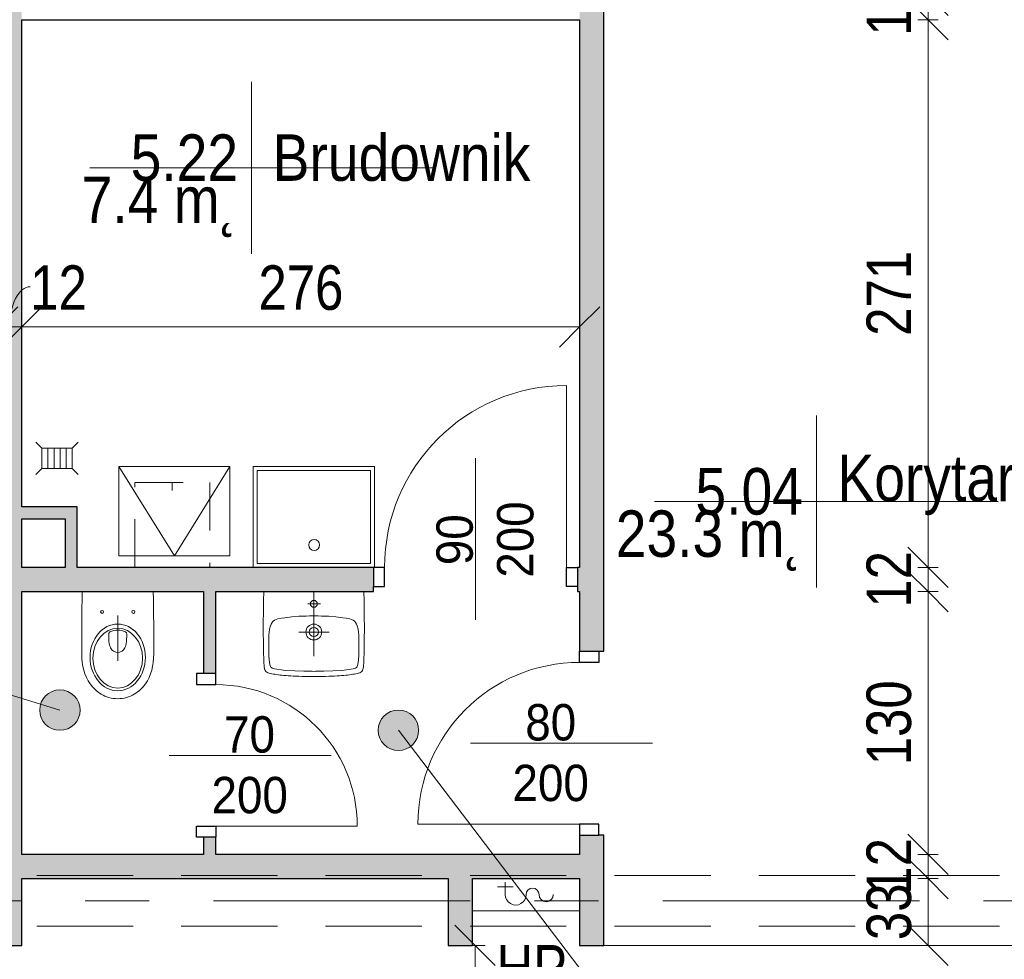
# Model space of a CAD drawing. Header units: centimetres. Extents: x -1743 to 21705, y -8842 to 3590.
# Tile 29 of 45: x 8 to 495, y 1819 to 2284. Entities that reach past the tile are written whole.
import ezdxf

# ---------------------------------------------------------------- set-up
doc = ezdxf.new("R2010")
doc.units = ezdxf.units.CM
for name, pattern in [('Oś', [222.25, 127, -31.75, 31.75, -31.75]), ('Ponad', [39.688, 23.813, -15.875]), ('Ukryte', [71.438, 47.625, -23.813])]:
    doc.linetypes.add(name, pattern=pattern)
for name, color, linetype, lineweight in [('A-ANNO-DIMS', 211, 'Continuous', 13), ('A-ANNO-DIMS-100', 211, 'Continuous', 13), ('A-ANNO-NOTE', 131, 'Continuous', 9), ('A-AREA', 32, 'Continuous', 9), ('A-AREA-IDEN', 2, 'Continuous', 13), ('A-DETL-GENF', 92, 'Continuous', 9), ('A-DETL-HDLN', 90, 'Ukryte', 9), ('A-DETL-MEDM', 33, 'Continuous', 25), ('A-DETL-THIN', 151, 'Continuous', 9), ('A-DOOR', 31, 'Continuous', 13), ('A-FLOR-OVHD', 1, 'Ponad', 9), ('A-WALL', 113, 'Continuous', 13), ('G-ANNO-TEXT', 231, 'Continuous', 13), ('P-SANR-FIXT', 6, 'Continuous', 9), ('S-GRID', 1, 'Continuous', 13)]:
    doc.layers.add(name, color=color, linetype=linetype, lineweight=lineweight)
doc.styles.add('Arial', font='arial.ttf', dxfattribs={"width": 0.9, "height": 18})
doc.styles.add('Arial Narrow_1', font='ARIALN.TTF', dxfattribs={"height": 22})
doc.styles.add('Arial Narrow_2', font='ARIALN.TTF', dxfattribs={"height": 22})
doc.styles.add('Arial_3', font='arial.ttf', dxfattribs={"width": 0.85, "height": 23})
doc.dimstyles.new('Diagonal_1_100__0_1_', dxfattribs={"dimscale": 30.48, "dimtxt": 22.515481, "dimasz": 0.656168, "dimexe": 0.164042, "dimexo": 0.0625, "dimgap": 0.065617, "dimtad": 1, "dimdec": 1, "dimrnd": 0.1, "dimdsep": 46, "dimtxsty": 'Arial Narrow_2', "dimblk1": 'OBLIQUE', "dimblk2": 'OBLIQUE', "dimsah": 1, "dimcen": 0.09, "dimazin": 0, "dimtfac": 1, "dimtdec": 4, "dimtix": 1, "dimtmove": 1, "dimatfit": 3, "dimfxl": 0.164042, "dimfxlon": 1, "dimtvp": 1, "dimtolj": 1, "dimtzin": 0, "dimarcsym": 2})
doc.dimstyles.new('Diagonal_1_100__0_1__1', dxfattribs={"dimscale": 30.48, "dimtxt": 22.515481, "dimasz": 0.656168, "dimexe": 0.164042, "dimexo": 0.0625, "dimgap": 0.065617, "dimtad": 1, "dimdec": 1, "dimrnd": 0.1, "dimdsep": 46, "dimtxsty": 'Arial Narrow_2', "dimblk1": 'OBLIQUE', "dimblk2": 'OBLIQUE', "dimsah": 1, "dimcen": 0.09, "dimazin": 0, "dimtfac": 1, "dimtdec": 4, "dimtix": 1, "dimtmove": 0, "dimatfit": 3, "dimfxl": 0.164042, "dimfxlon": 1, "dimtvp": 1, "dimtolj": 1, "dimtzin": 0, "dimarcsym": 2})

# ---------------------------------------------------------------- blocks, each defined once
blk = doc.blocks.new('DRZWI 1S - automatyczna etykieta - Drzwi 90-2252151-5_piętro III __10_50 m_ - stan istniejący')
at = {"layer": 'A-DETL-GENF'}
for p, q in [((-50.5, 6), (-50.5, -3.5)), ((-45, 6), (-50.5, 6)), ((-45, -3.5), (-45, 6)), ((50.5, 6), (45, 6)), ((45, 6), (45, -3.5)), ((50.5, -3.5), (50.5, 6)), ((-50.5, -3.5), (-45, -3.5)), ((45, -3.5), (50.5, -3.5))]:
    blk.add_line(p, q, dxfattribs=at)
at = {"layer": 'A-DETL-MEDM'}
for p, q in [((-45, 6), (-50.5, 6)), ((-50.5, 6), (-50.5, -3.5)), ((-45, -3.5), (-45, 6)), ((45, -3.5), (45, 6)), ((45, 6), (50.5, 6)), ((50.5, 6), (50.5, -3.5)), ((-50.5, -3.5), (-45, -3.5)), ((50.5, -3.5), (45, -3.5))]:
    blk.add_line(p, q, dxfattribs=at)
at = {"layer": 'A-DOOR'}
blk.add_line((45, 6), (45, 96), dxfattribs=at)
blk.add_arc((45, 6), 90, 90, 180, dxfattribs=at)
blk = doc.blocks.new('DRZWI 1S - automatyczna etykieta - Drzwi 80-2252170-5_piętro III __10_50 m_ - stan istniejący')
at = {"layer": 'A-DETL-GENF'}
for p, q in [((-45.5, 3.5), (-40, 3.5)), ((-45.5, -6), (-45.5, 3.5)), ((-40, 3.5), (-40, -6)), ((40, 3.5), (45.5, 3.5)), ((40, -6), (40, 3.5)), ((45.5, 3.5), (45.5, -6)), ((-40, -6), (-45.5, -6)), ((45.5, -6), (40, -6))]:
    blk.add_line(p, q, dxfattribs=at)
at = {"layer": 'A-DETL-MEDM'}
for p, q in [((-45.5, -6), (-45.5, 3.5)), ((-45.5, 3.5), (-40, 3.5)), ((-40, 3.5), (-40, -6)), ((40, 3.5), (40, -6)), ((45.5, 3.5), (40, 3.5)), ((45.5, -6), (45.5, 3.5)), ((-40, -6), (-45.5, -6)), ((40, -6), (45.5, -6))]:
    blk.add_line(p, q, dxfattribs=at)
at = {"layer": 'A-DOOR'}
blk.add_line((40, -6), (40, -86), dxfattribs=at)
blk.add_arc((40, -6), 80, 180, 270, dxfattribs=at)
blk = doc.blocks.new('DRZWI 1S - automatyczna etykieta - Drzwi 70-2252178-5_piętro III __10_50 m_ - stan istniejący')
at = {"layer": 'A-DETL-GENF'}
for p, q in [((-40.5, 3), (-40.5, -6.5)), ((-35, 3), (-40.5, 3)), ((-35, -6.5), (-35, 3)), ((40.5, 3), (35, 3)), ((35, 3), (35, -6.5)), ((40.5, -6.5), (40.5, 3)), ((-40.5, -6.5), (-35, -6.5)), ((35, -6.5), (40.5, -6.5))]:
    blk.add_line(p, q, dxfattribs=at)
at = {"layer": 'A-DETL-MEDM'}
for p, q in [((-35, 3), (-40.5, 3)), ((-40.5, 3), (-40.5, -6.5)), ((-35, -6.5), (-35, 3)), ((35, -6.5), (35, 3)), ((35, 3), (40.5, 3)), ((40.5, 3), (40.5, -6.5)), ((-40.5, -6.5), (-35, -6.5)), ((40.5, -6.5), (35, -6.5))]:
    blk.add_line(p, q, dxfattribs=at)
at = {"layer": 'A-DOOR'}
blk.add_line((35, 3), (35, 73), dxfattribs=at)
blk.add_arc((35, 3), 70, 90, 180, dxfattribs=at)
blk = doc.blocks.new('zlew - Type 1-1332169-5_piętro III __10_50 m_ - stan istniejący')
at = {"layer": 'P-SANR-FIXT'}
for p, q in [((-17.5, 6), (-17.5, 56)), ((-17.5, 56), (42.5, 56)), ((-15.5, 8), (-15.5, 54)), ((-15.5, 54), (40.5, 54)), ((40.5, 54), (40.5, 8)), ((42.5, 56), (42.5, 6)), ((40.5, 8), (-15.5, 8))]:
    blk.add_line(p, q, dxfattribs=at)
blk.add_circle((12.66, 17.08), 2.7, dxfattribs=at)
blk = doc.blocks.new('kratka ściekowa1 - kratka ściekowa-1764096-5_piętro III __10_50 m_ - stan istniejący')
at = {"layer": 'P-SANR-FIXT'}
for p, q in [((-10.5, 8), (-7.5, 5)), ((-7.5, 5), (-7.5, -5)), ((7.5, 5), (-7.5, 5)), ((-4.5, 5), (-4.5, -5)), ((-1.5, 5), (-1.5, -5)), ((1.5, 5), (1.5, -5)), ((4.5, 5), (4.5, -5)), ((10.5, 8), (7.5, 5)), ((7.5, -5), (7.5, 5)), ((-10.5, -8), (-7.5, -5)), ((-7.5, -5), (7.5, -5)), ((7.5, -5), (10.5, -8))]:
    blk.add_line(p, q, dxfattribs=at)
blk = doc.blocks.new('Miska ustępowa Nova Pro - Type 1-1223710-5_piętro III __10_50 m_ - stan istniejący')
at = {"layer": 'P-SANR-FIXT'}
for p, q in [((9.18, 58.63), (8.15, 58.36)), ((10.24, 58.83), (9.18, 58.63)), ((11.35, 58.95), (10.24, 58.83)), ((12.51, 59), (11.35, 58.95)), ((13.65, 58.95), (12.51, 59)), ((14.76, 58.83), (13.65, 58.95)), ((15.82, 58.63), (14.76, 58.83)), ((16.85, 58.36), (15.82, 58.63)), ((1.27, 54.39), (-0.04, 53.06)), ((1.98, 55.03), (1.27, 54.39)), ((2.72, 55.62), (1.98, 55.03)), ((3.54, 56.19), (2.72, 55.62)), ((4.37, 56.71), (3.54, 56.19)), ((5.26, 57.2), (4.37, 56.71)), ((6.17, 57.64), (5.26, 57.2)), ((7.14, 58.04), (6.17, 57.64)), ((8.15, 58.36), (7.14, 58.04)), ((17.86, 58.04), (16.85, 58.36)), ((18.83, 57.64), (17.86, 58.04)), ((19.74, 57.2), (18.83, 57.64)), ((20.63, 56.71), (19.74, 57.2)), ((21.46, 56.19), (20.63, 56.71)), ((22.28, 55.62), (21.46, 56.19)), ((23.02, 55.03), (22.28, 55.62)), ((23.73, 54.39), (23.02, 55.03)), ((25.04, 53.06), (23.73, 54.39)), ((-2.19, 50.07), (-3.03, 48.44)), ((-1.2, 51.63), (-2.19, 50.07)), ((-0.04, 53.06), (-1.2, 51.63)), ((26.2, 51.63), (25.04, 53.06)), ((27.19, 50.07), (26.2, 51.63)), ((28.03, 48.44), (27.19, 50.07)), ((-4.31, 44.89), (-4.73, 42.99)), ((-3.74, 46.72), (-4.31, 44.89)), ((-3.03, 48.44), (-3.74, 46.72)), ((28.74, 46.72), (28.03, 48.44)), ((29.31, 44.89), (28.74, 46.72)), ((29.75, 42.99), (29.31, 44.89)), ((-5.24, 38.97), (-5.32, 36.85)), ((-5.05, 41.02), (-5.24, 38.97)), ((-4.73, 42.99), (-5.05, 41.02)), ((12.5, 17.77), (12.5, 40.26)), ((30.05, 41.02), (29.75, 42.99)), ((30.24, 38.97), (30.05, 41.02)), ((30.32, 36.85), (30.24, 38.97)), ((-5.32, 36.85), (-5.32, 29.36)), ((8.96, 33.77), (9.26, 34.31)), ((9.26, 34.31), (9.6, 34.76)), ((9.6, 34.76), (9.97, 35.1)), ((9.97, 35.1), (10.37, 35.4)), ((10.37, 35.4), (10.79, 35.64)), ((10.79, 35.64), (11.21, 35.82)), ((11.21, 35.82), (11.62, 35.94)), ((11.62, 35.94), (12.51, 36.04)), ((12.51, 36.04), (13.38, 35.94)), ((13.38, 35.94), (13.8, 35.82)), ((13.8, 35.82), (14.24, 35.64)), ((14.24, 35.64), (14.63, 35.4)), ((14.63, 35.4), (15.03, 35.1)), ((15.03, 35.1), (15.4, 34.76)), ((15.4, 34.76), (15.74, 34.31)), ((15.74, 34.31), (16.04, 33.77)), ((30.32, 29.36), (30.32, 36.85)), ((-5.32, 29.36), (-5.29, 21.78)), ((8.05, 28.3), (8.1, 29.53)), ((8.1, 29.53), (8.2, 30.61)), ((8.2, 30.61), (8.32, 31.58)), ((8.32, 31.58), (8.47, 32.41)), ((8.47, 32.41), (8.69, 33.15)), ((8.69, 33.15), (8.96, 33.77)), ((16.04, 33.77), (16.31, 33.15)), ((16.31, 33.15), (16.53, 32.41)), ((16.53, 32.41), (16.71, 31.58)), ((16.71, 31.58), (16.83, 30.61)), ((16.83, 30.61), (16.9, 29.53)), ((16.9, 29.53), (16.95, 28.3)), ((30.29, 21.78), (30.32, 29.36)), ((8.05, 26.94), (8.05, 28.3)), ((8.1, 26.62), (8.05, 26.94)), ((8.22, 26.32), (8.1, 26.62)), ((8.42, 26.08), (8.22, 26.32)), ((8.67, 25.9), (8.42, 26.08)), ((9.6, 25.56), (8.67, 25.9)), ((10.56, 25.29), (9.6, 25.56)), ((11.53, 25.14), (10.56, 25.29)), ((12.51, 25.09), (11.53, 25.14)), ((13.47, 25.14), (12.51, 25.09)), ((14.44, 25.29), (13.47, 25.14)), ((15.4, 25.56), (14.44, 25.29)), ((16.34, 25.9), (15.4, 25.56)), ((16.58, 26.08), (16.34, 25.9)), ((16.78, 26.32), (16.58, 26.08)), ((16.93, 26.62), (16.78, 26.32)), ((16.95, 26.94), (16.93, 26.62)), ((16.95, 28.3), (16.95, 26.94)), ((-5.29, 21.78), (-5.24, 17.94)), ((30.27, 17.94), (30.29, 21.78)), ((-5.24, 17.94), (-5.2, 14.02)), ((30.22, 14.02), (30.27, 17.94)), ((-5.2, 14.02), (-5.15, 10.04)), ((-5.15, 10.04), (-5.05, 6)), ((30.05, 6), (30.15, 10.04)), ((30.15, 10.04), (30.22, 14.02))]:
    blk.add_line(p, q, dxfattribs=at)
for centre in [(4.76, 16), (20.24, 16)]:
    blk.add_circle(centre, 0.752, dxfattribs=at)
for centre, major_axis, ratio in [((12.5, 38.51), (0, 16.5), 0.830338), ((12.5, 38.92), (0, 14.8), 0.83084)]:
    blk.add_ellipse(centre, major_axis=major_axis, ratio=ratio, dxfattribs=at)
blk = doc.blocks.new('Umywalka koło Nova Pro - Pro 50-1211177-5_piętro III __10_50 m_ - stan istniejący')
at = {"layer": 'P-SANR-FIXT'}
for p, q in [((-12.19, -6), (-12.32, -10.58)), ((12.5, -6), (12.5, -38)), ((37.32, -10.58), (37.19, -6)), ((-12.4, -14.28), (-12.45, -17.35)), ((-12.32, -10.58), (-12.4, -14.28)), ((15.72, -12.02), (9.46, -12.02)), ((37.4, -14.28), (37.32, -10.58)), ((37.45, -17.35), (37.4, -14.28)), ((-12.45, -17.35), (-12.48, -19.98)), ((-3.53, -19.16), (-5.24, -19.53)), ((-1.83, -18.89), (-3.53, -19.16)), ((1.66, -18.49), (-1.83, -18.89)), ((5.15, -18.2), (1.66, -18.49)), ((8.64, -18.06), (5.15, -18.2)), ((10.37, -18.01), (8.64, -18.06)), ((14.63, -18.01), (10.37, -18.01)), ((16.36, -18.06), (14.63, -18.01)), ((19.88, -18.2), (16.36, -18.06)), ((23.34, -18.49), (19.88, -18.2)), ((26.83, -18.89), (23.34, -18.49)), ((28.56, -19.16), (26.83, -18.89)), ((30.26, -19.53), (28.56, -19.16)), ((37.48, -19.98), (37.45, -17.35)), ((-12.48, -22.27), (-12.51, -24.3)), ((-12.51, -24.3), (-12.48, -26.13)), ((-12.48, -19.98), (-12.48, -22.27)), ((-8.91, -22.86), (-9.37, -24.54)), ((-8.62, -22.03), (-8.91, -22.86)), ((-8.19, -21.26), (-8.62, -22.03)), ((-7.93, -20.91), (-8.19, -21.26)), ((-7.61, -20.62), (-7.93, -20.91)), ((-6.89, -20.14), (-7.61, -20.62)), ((-6.09, -19.8), (-6.89, -20.14)), ((-5.24, -19.53), (-6.09, -19.8)), ((31.09, -19.8), (30.26, -19.53)), ((31.89, -20.14), (31.09, -19.8)), ((32.61, -20.62), (31.89, -20.14)), ((32.93, -20.91), (32.61, -20.62)), ((33.19, -21.26), (32.93, -20.91)), ((33.62, -22.03), (33.19, -21.26)), ((33.91, -22.86), (33.62, -22.03)), ((34.37, -24.54), (33.91, -22.86)), ((37.51, -22.27), (37.48, -19.98)), ((37.51, -26.13), (37.51, -22.27)), ((-12.48, -26.13), (-12.48, -27.81)), ((-12.48, -27.81), (-12.46, -29.49)), ((-9.76, -28.56), (-9.84, -33.06)), ((-9.74, -27.87), (-9.76, -28.56)), ((-9.71, -27.55), (-9.74, -27.87)), ((-9.69, -27.15), (-9.71, -27.55)), ((-9.61, -26.27), (-9.69, -27.15)), ((-9.37, -24.54), (-9.61, -26.27)), ((20.01, -26), (5.01, -26)), ((34.63, -26.27), (34.37, -24.54)), ((34.69, -27.15), (34.63, -26.27)), ((34.71, -27.55), (34.69, -27.15)), ((34.74, -27.87), (34.71, -27.55)), ((34.76, -28.56), (34.74, -27.87)), ((34.84, -33.06), (34.76, -28.56)), ((37.48, -27.81), (37.51, -26.13)), ((37.48, -29.49), (37.48, -27.81)), ((-12.46, -29.49), (-12.46, -30.5)), ((-12.46, -30.5), (-12.43, -31.46)), ((-12.43, -31.46), (-12.43, -32.39)), ((-12.43, -32.39), (-12.4, -33.3)), ((-12.4, -33.3), (-12.4, -33.88)), ((-12.4, -33.88), (-12.38, -35.06)), ((-9.84, -33.06), (-9.79, -35.32)), ((34.82, -35.32), (34.84, -33.06)), ((37.38, -35.06), (37.4, -33.88)), ((37.4, -33.88), (37.43, -33.3)), ((37.43, -32.39), (37.46, -31.46)), ((37.43, -33.3), (37.43, -32.39)), ((37.46, -30.5), (37.48, -29.49)), ((37.46, -31.46), (37.46, -30.5)), ((-12.38, -35.06), (-12.35, -35.88)), ((-12.35, -35.88), (-12.35, -36.65)), ((-12.35, -36.65), (-12.32, -37.43)), ((-12.32, -37.43), (-12.3, -38.17)), ((-12.3, -38.17), (-12.27, -38.89)), ((-12.27, -38.89), (-12.24, -39.61)), ((-9.79, -35.32), (-9.71, -37.56)), ((-9.71, -37.56), (-9.53, -39.82)), ((34.53, -39.82), (34.71, -37.56)), ((34.71, -37.56), (34.82, -35.32)), ((37.24, -39.61), (37.27, -38.89)), ((37.27, -38.89), (37.3, -38.17)), ((37.3, -38.17), (37.32, -37.43)), ((37.32, -37.43), (37.35, -36.65)), ((37.35, -35.88), (37.38, -35.06)), ((37.35, -36.65), (37.35, -35.88)), ((-12.24, -39.61), (-12.22, -40.28)), ((-12.22, -40.28), (-12.19, -40.94)), ((-12.19, -40.94), (-12.16, -41.58)), ((-12.16, -41.58), (-12.14, -42.22)), ((-12.14, -42.22), (-12.08, -42.81)), ((-12.08, -42.81), (-12, -43.37)), ((-12, -43.37), (-11.92, -43.87)), ((-9.53, -39.82), (-9.39, -40.94)), ((-9.39, -40.94), (-9.21, -42.03)), ((-9.21, -42.03), (-9.05, -42.59)), ((-9.05, -42.59), (-8.86, -43.1)), ((-8.86, -43.1), (-8.7, -43.34)), ((-8.7, -43.34), (-8.51, -43.55)), ((-8.51, -43.55), (-8.03, -43.85)), ((33.06, -43.85), (33.54, -43.55)), ((33.54, -43.55), (33.73, -43.34)), ((33.73, -43.34), (33.86, -43.1)), ((33.86, -43.1), (34.07, -42.59)), ((34.07, -42.59), (34.21, -42.03)), ((34.21, -42.03), (34.39, -40.94)), ((34.39, -40.94), (34.53, -39.82)), ((36.92, -43.87), (37.03, -43.37)), ((37.03, -43.37), (37.08, -42.81)), ((37.08, -42.81), (37.14, -42.22)), ((37.14, -42.22), (37.16, -41.58)), ((37.16, -41.58), (37.19, -40.94)), ((37.19, -40.94), (37.22, -40.28)), ((37.22, -40.28), (37.24, -39.61)), ((-11.92, -43.87), (-11.82, -44.38)), ((-11.82, -44.38), (-11.71, -44.67)), ((-11.6, -44.96), (-11.79, -44.38)), ((-11.71, -44.67), (-11.6, -44.96)), ((-11.6, -44.96), (-11.26, -45.47)), ((-11.26, -45.47), (-11.6, -44.96)), ((-11.26, -45.47), (-10.8, -45.84)), ((-10.8, -45.84), (-11.26, -45.47)), ((-10.8, -45.84), (-10.24, -46.11)), ((-10.24, -46.11), (-10.8, -45.84)), ((-10.24, -46.11), (-9.61, -46.32)), ((-9.61, -46.32), (-10.24, -46.11)), ((-9.61, -46.32), (-8.94, -46.51)), ((-8.94, -46.51), (-9.61, -46.32)), ((-8.94, -46.51), (-8.25, -46.64)), ((-8.25, -46.64), (-8.94, -46.51)), ((-8.25, -46.64), (-7.5, -46.8)), ((-7.5, -46.8), (-8.25, -46.64)), ((-8.03, -43.85), (-7.53, -44.06)), ((-7.53, -44.06), (-6.97, -44.22)), ((-7.5, -46.8), (-6.73, -46.91)), ((-6.73, -46.91), (-7.5, -46.8)), ((-6.97, -44.22), (-5.88, -44.43)), ((-6.73, -46.91), (-5.93, -47.04)), ((-5.93, -47.04), (-6.73, -46.91)), ((-5.93, -47.04), (-5.1, -47.15)), ((-5.1, -47.15), (-5.93, -47.04)), ((-5.88, -44.43), (-3.64, -44.75)), ((-5.1, -47.15), (-4.2, -47.25)), ((-4.2, -47.25), (-5.1, -47.15)), ((-4.2, -47.25), (-3.27, -47.36)), ((-3.27, -47.36), (-4.2, -47.25)), ((-3.64, -44.75), (-1.4, -44.94)), ((-3.27, -47.36), (-2.28, -47.44)), ((-2.28, -47.44), (-3.27, -47.36)), ((-2.28, -47.44), (-1.24, -47.52)), ((-1.24, -47.52), (-2.28, -47.44)), ((-1.4, -44.94), (3.1, -45.18)), ((-1.24, -47.52), (-0.15, -47.63)), ((-0.15, -47.63), (-1.24, -47.52)), ((-0.15, -47.63), (1.05, -47.71)), ((1.05, -47.71), (-0.15, -47.63)), ((1.05, -47.71), (2.3, -47.76)), ((2.3, -47.76), (1.05, -47.71)), ((2.3, -47.76), (3.66, -47.84)), ((3.66, -47.84), (2.3, -47.76)), ((3.1, -45.18), (7.6, -45.31)), ((3.66, -47.84), (5.12, -47.89)), ((5.12, -47.89), (3.66, -47.84)), ((5.12, -47.89), (6.72, -47.95)), ((6.72, -47.95), (5.12, -47.89)), ((6.72, -47.95), (8.45, -47.97)), ((8.45, -47.97), (6.72, -47.95)), ((7.6, -45.31), (9.86, -45.39)), ((8.45, -47.97), (10.4, -48)), ((10.4, -48), (8.45, -47.97)), ((9.86, -45.39), (11.04, -45.42)), ((10.4, -48), (14.63, -48)), ((14.63, -48), (10.4, -48)), ((11.04, -45.42), (11.7, -45.42)), ((11.7, -45.42), (12.5, -45.44)), ((12.5, -45.44), (13.3, -45.42)), ((13.3, -45.42), (13.99, -45.42)), ((13.99, -45.42), (15.14, -45.39)), ((14.63, -48), (16.55, -47.97)), ((16.55, -47.97), (14.63, -48)), ((15.14, -45.39), (17.4, -45.31)), ((16.55, -47.97), (18.31, -47.95)), ((18.31, -47.95), (16.55, -47.97)), ((17.4, -45.31), (21.9, -45.18)), ((18.31, -47.95), (19.88, -47.89)), ((19.88, -47.89), (18.31, -47.95)), ((19.88, -47.89), (21.34, -47.84)), ((21.34, -47.84), (19.88, -47.89)), ((21.34, -47.84), (22.7, -47.76)), ((22.7, -47.76), (21.34, -47.84)), ((21.9, -45.18), (26.4, -44.94)), ((22.7, -47.76), (23.98, -47.71)), ((23.98, -47.71), (22.7, -47.76)), ((23.98, -47.71), (25.15, -47.63)), ((25.15, -47.63), (23.98, -47.71)), ((25.15, -47.63), (26.24, -47.52)), ((26.24, -47.52), (25.15, -47.63)), ((26.24, -47.52), (27.31, -47.44)), ((27.31, -47.44), (26.24, -47.52)), ((26.4, -44.94), (28.64, -44.75)), ((27.31, -47.44), (28.29, -47.36)), ((28.29, -47.36), (27.31, -47.44)), ((28.29, -47.36), (29.23, -47.25)), ((29.23, -47.25), (28.29, -47.36)), ((28.64, -44.75), (30.88, -44.43)), ((29.23, -47.25), (30.1, -47.15)), ((30.1, -47.15), (29.23, -47.25)), ((30.1, -47.15), (30.93, -47.04)), ((30.93, -47.04), (30.1, -47.15)), ((30.88, -44.43), (31.97, -44.22)), ((30.93, -47.04), (31.76, -46.91)), ((31.76, -46.91), (30.93, -47.04)), ((31.76, -46.91), (32.5, -46.8)), ((32.5, -46.8), (31.76, -46.91)), ((31.97, -44.22), (32.53, -44.06)), ((32.5, -46.8), (33.25, -46.64)), ((33.25, -46.64), (32.5, -46.8)), ((32.53, -44.06), (33.06, -43.85)), ((33.25, -46.64), (33.97, -46.51)), ((33.97, -46.51), (33.25, -46.64)), ((33.97, -46.51), (34.63, -46.32)), ((34.63, -46.32), (33.97, -46.51)), ((34.63, -46.32), (35.24, -46.11)), ((35.24, -46.11), (34.63, -46.32)), ((35.24, -46.11), (35.8, -45.84)), ((35.8, -45.84), (35.24, -46.11)), ((35.8, -45.84), (36.28, -45.47)), ((36.28, -45.47), (35.8, -45.84)), ((36.28, -45.47), (36.6, -44.96)), ((36.6, -44.96), (36.28, -45.47)), ((36.6, -44.96), (36.82, -44.38)), ((36.82, -44.38), (36.92, -43.87))]:
    blk.add_line(p, q, dxfattribs=at)
for centre, radius in [((12.5, -12.02), 1.72), ((12.51, -26), 3.92), ((12.51, -26), 2.28)]:
    blk.add_circle(centre, radius, dxfattribs=at)
blk = doc.blocks.new('HYDRANT_PPOZ_SZAFKA_NAŚCIENNA - SUPRON 3-2213841-5_piętro III __10_50 m_ - stan istniejący')
at = {"layer": 'P-SANR-FIXT'}
for p, q in [((31.9, 22), (-21.1, 22)), ((31.9, 22), (-21.1, 22)), ((22.78, 22), (-8.03, 22)), ((15.69, 10.05), (11.83, 10.05)), ((15.69, 7.8), (15.69, 13.91)), ((15.69, 10.05), (19.54, 10.05))]:
    blk.add_line(p, q, dxfattribs=at)
for centre, radius, start, end in [((-4.53, 13.91), 3.5, 0, 180), ((10.54, 13.91), 5.14, 360, 180), ((2.19, 13.91), 3.21, 180, 360)]:
    blk.add_arc(centre, radius, start, end, dxfattribs=at)
blk = doc.blocks.new('DIMBLOCK37-5_piętro III __10_50 m_ - stan istniejący')
at = {"layer": 'A-ANNO-DIMS-100'}
for p, q in [((233.64, 1826.33), (223.64, 1836.33)), ((228.64, 1826.33), (238.64, 1826.33)), ((233.64, 1826.33), (228.64, 1826.33)), ((233.64, 1123.33), (233.64, 1826.33)), ((233.64, 1826.33), (243.64, 1816.33)), ((233.64, 1123.33), (223.64, 1133.33)), ((228.64, 1123.33), (238.64, 1123.33)), ((233.64, 1123.33), (228.64, 1123.33)), ((233.64, 1123.33), (243.64, 1113.33))]:
    blk.add_line(p, q, dxfattribs=at)
at = {"layer": 'A-ANNO-DIMS-100', "color": 0, "insert": (203.2, 1453.92), "char_height": 22, "width": 50.1774, "attachment_point": 1, "rotation": 90, "line_spacing_factor": 0.974696, "style": 'Arial Narrow_2'}
blk.add_mtext('703', dxfattribs=at)
blk = doc.blocks.new('_Oblique')
at = {"color": 0, "linetype": 'ByBlock', "lineweight": -2}
blk.add_line((-0.5, -0.5), (0.5, 0.5), dxfattribs=at)
blk = doc.blocks.new('DIMBLOCK47-5_piętro III __10_50 m_ - stan istniejący')
at = {"layer": 'A-ANNO-DIMS-100'}
for p, q in [((9.38, 2132.33), (19.38, 2142.33)), ((285.38, 2132.33), (295.38, 2142.33)), ((9.38, 2127.33), (9.38, 2137.33)), ((285.38, 2127.33), (285.38, 2137.33)), ((9.38, 2132.33), (-0.62, 2122.33)), ((285.38, 2132.33), (9.38, 2132.33)), ((9.38, 2132.33), (9.38, 2127.33)), ((285.38, 2132.33), (275.38, 2122.33)), ((285.38, 2132.33), (285.38, 2127.33))]:
    blk.add_line(p, q, dxfattribs=at)
at = {"layer": 'A-ANNO-DIMS-100', "color": 0, "insert": (126.47, 2162.77), "char_height": 22, "width": 50.1774, "attachment_point": 1, "line_spacing_factor": 0.974696, "style": 'Arial Narrow_2'}
blk.add_mtext('276', dxfattribs=at)
blk = doc.blocks.new('DIMBLOCK48-5_piętro III __10_50 m_ - stan istniejący')
at = {"layer": 'A-ANNO-DIMS-100'}
for p, q in [((-2.62, 2132.33), (7.38, 2142.33)), ((9.38, 2132.33), (19.38, 2142.33)), ((-2.62, 2127.33), (-2.62, 2137.33)), ((9.38, 2127.33), (9.38, 2137.33)), ((-2.62, 2132.33), (-12.62, 2122.33)), ((9.38, 2132.33), (-2.62, 2132.33)), ((-2.62, 2132.33), (-2.62, 2127.33)), ((9.38, 2132.33), (-0.62, 2122.33)), ((9.38, 2132.33), (9.38, 2127.33))]:
    blk.add_line(p, q, dxfattribs=at)
blk.add_ellipse((13.59, 2132.33), major_axis=(0, 19.87), ratio=0.514135, start_param=0, end_param=1.570796, dxfattribs=at)
at = {"layer": 'A-ANNO-DIMS-100', "color": 0, "insert": (13.59, 2162.77), "char_height": 22, "width": 33.4516, "attachment_point": 1, "line_spacing_factor": 0.974696, "style": 'Arial Narrow_2'}
blk.add_mtext('12', dxfattribs=at)
blk = doc.blocks.new('METKA_POMIESZCZENIA2 - Rozbudowana - bez ramki-2396678-5_piętro III __10_50 m_ - stan istniejący')
at = {"layer": 'A-AREA-IDEN'}
for p, q in [((0, 0.425), (0, 0)), ((0.0976, 0), (-0.8, 0)), ((-0.8, 0), (0.9, 0)), ((0, 0), (0, -0.425))]:
    blk.add_line(p, q, dxfattribs=at)
blk = doc.blocks.new('DIMBLOCK219-5_piętro III __10_50 m_ - stan istniejący')
at = {"layer": 'A-ANNO-DIMS-100'}
for p, q in [((457.72, 1859.33), (447.72, 1869.33)), ((452.72, 1859.33), (462.72, 1859.33)), ((457.72, 1859.33), (452.72, 1859.33)), ((457.72, 1826.33), (457.72, 1859.33)), ((457.72, 1859.33), (467.72, 1849.33)), ((457.72, 1826.33), (447.72, 1836.33)), ((452.72, 1826.33), (462.72, 1826.33)), ((457.72, 1826.33), (452.72, 1826.33)), ((457.72, 1826.33), (467.72, 1816.33))]:
    blk.add_line(p, q, dxfattribs=at)
at = {"layer": 'A-ANNO-DIMS-100', "color": 0, "insert": (427.29, 1828.89), "char_height": 22, "width": 33.4516, "attachment_point": 1, "rotation": 90, "line_spacing_factor": 0.974696, "style": 'Arial Narrow_2'}
blk.add_mtext('33', dxfattribs=at)
blk = doc.blocks.new('DIMBLOCK220-5_piętro III __10_50 m_ - stan istniejący')
at = {"layer": 'A-ANNO-DIMS-100'}
for p, q in [((457.72, 1871.33), (447.72, 1881.33)), ((452.72, 1871.33), (462.72, 1871.33)), ((457.72, 1871.33), (452.72, 1871.33)), ((457.72, 1859.33), (457.72, 1871.33)), ((457.72, 1871.33), (467.72, 1861.33)), ((457.72, 1859.33), (447.72, 1869.33)), ((452.72, 1859.33), (462.72, 1859.33)), ((457.72, 1859.33), (452.72, 1859.33)), ((457.72, 1859.33), (467.72, 1849.33))]:
    blk.add_line(p, q, dxfattribs=at)
at = {"layer": 'A-ANNO-DIMS-100', "color": 0, "insert": (427.29, 1851.39), "char_height": 22, "width": 33.4516, "attachment_point": 1, "rotation": 90, "line_spacing_factor": 0.974696, "style": 'Arial Narrow_2'}
blk.add_mtext('12', dxfattribs=at)
blk = doc.blocks.new('DIMBLOCK221-5_piętro III __10_50 m_ - stan istniejący')
at = {"layer": 'A-ANNO-DIMS-100'}
for p, q in [((457.72, 2001.33), (447.72, 2011.33)), ((452.72, 2001.33), (462.72, 2001.33)), ((457.72, 2001.33), (452.72, 2001.33)), ((457.72, 1871.33), (457.72, 2001.33)), ((457.72, 2001.33), (467.72, 1991.33)), ((457.72, 1871.33), (447.72, 1881.33)), ((452.72, 1871.33), (462.72, 1871.33)), ((457.72, 1871.33), (452.72, 1871.33)), ((457.72, 1871.33), (467.72, 1861.33))]:
    blk.add_line(p, q, dxfattribs=at)
at = {"layer": 'A-ANNO-DIMS-100', "color": 0, "insert": (427.29, 1915.42), "char_height": 22, "width": 50.1774, "attachment_point": 1, "rotation": 90, "line_spacing_factor": 0.974696, "style": 'Arial Narrow_2'}
blk.add_mtext('130', dxfattribs=at)
blk = doc.blocks.new('DIMBLOCK222-5_piętro III __10_50 m_ - stan istniejący')
at = {"layer": 'A-ANNO-DIMS-100'}
for p, q in [((457.72, 2013.33), (447.72, 2023.33)), ((452.72, 2013.33), (462.72, 2013.33)), ((457.72, 2013.33), (452.72, 2013.33)), ((457.72, 2001.33), (457.72, 2013.33)), ((457.72, 2013.33), (467.72, 2003.33)), ((457.72, 2001.33), (447.72, 2011.33)), ((452.72, 2001.33), (462.72, 2001.33)), ((457.72, 2001.33), (452.72, 2001.33)), ((457.72, 2001.33), (467.72, 1991.33))]:
    blk.add_line(p, q, dxfattribs=at)
at = {"layer": 'A-ANNO-DIMS-100', "color": 0, "insert": (427.29, 1993.39), "char_height": 22, "width": 33.4516, "attachment_point": 1, "rotation": 90, "line_spacing_factor": 0.974696, "style": 'Arial Narrow_2'}
blk.add_mtext('12', dxfattribs=at)
blk = doc.blocks.new('DIMBLOCK223-5_piętro III __10_50 m_ - stan istniejący')
at = {"layer": 'A-ANNO-DIMS-100'}
for p, q in [((457.72, 2284.33), (447.72, 2294.33)), ((452.72, 2284.33), (462.72, 2284.33)), ((457.72, 2284.33), (452.72, 2284.33)), ((457.72, 2013.33), (457.72, 2284.33)), ((457.72, 2284.33), (467.72, 2274.33)), ((457.72, 2013.33), (447.72, 2023.33)), ((452.72, 2013.33), (462.72, 2013.33)), ((457.72, 2013.33), (452.72, 2013.33)), ((457.72, 2013.33), (467.72, 2003.33))]:
    blk.add_line(p, q, dxfattribs=at)
at = {"layer": 'A-ANNO-DIMS-100', "color": 0, "insert": (427.29, 2127.92), "char_height": 22, "width": 50.1774, "attachment_point": 1, "rotation": 90, "line_spacing_factor": 0.974696, "style": 'Arial Narrow_2'}
blk.add_mtext('271', dxfattribs=at)
blk = doc.blocks.new('DIMBLOCK224-5_piętro III __10_50 m_ - stan istniejący')
at = {"layer": 'A-ANNO-DIMS-100'}
for p, q in [((457.72, 2296.33), (447.72, 2306.33)), ((457.72, 2284.33), (447.72, 2294.33)), ((452.72, 2296.33), (462.72, 2296.33)), ((457.72, 2296.33), (452.72, 2296.33)), ((457.72, 2284.33), (457.72, 2296.33)), ((457.72, 2296.33), (467.72, 2286.33)), ((452.72, 2284.33), (462.72, 2284.33)), ((457.72, 2284.33), (452.72, 2284.33)), ((457.72, 2284.33), (467.72, 2274.33))]:
    blk.add_line(p, q, dxfattribs=at)
at = {"layer": 'A-ANNO-DIMS-100', "color": 0, "insert": (427.29, 2276.39), "char_height": 22, "width": 33.4516, "attachment_point": 1, "rotation": 90, "line_spacing_factor": 0.974696, "style": 'Arial Narrow_2'}
blk.add_mtext('12', dxfattribs=at)

msp = doc.modelspace()

# ---------------------------------------------------------------- hatches: boundary and pattern name
at = {"layer": 'A-AREA-IDEN'}
h = msp.add_hatch(color=256, dxfattribs=at)
edge = h.paths.add_edge_path(flags=0)
edge.add_arc((28.27, 1942.72), 10, 0, 360)
h = msp.add_hatch(color=256, dxfattribs=at)
edge = h.paths.add_edge_path(flags=0)
edge.add_arc((195.72, 1932.74), 10, 0, 360)
at = {"layer": 'A-WALL'}
h = msp.add_hatch(color=9, dxfattribs=at)
h.paths.add_polyline_path([(297.38, 1826.33), (297.38, 1880.83), (285.38, 1880.83), (285.38, 1826.33)], flags=0)
h.paths.add_polyline_path([(297.38, 1971.83), (297.38, 2310.83), (285.38, 2310.83), (285.38, 1971.83), (294.88, 1971.83)], flags=0)
h.paths.add_polyline_path([(285.38, 2411.83), (297.38, 2411.83), (297.38, 2683.83), (285.38, 2683.83), (285.38, 2452.33)], flags=0)
h.paths.add_polyline_path([(285.38, 2814.83), (297.38, 2814.83), (297.38, 2824.33), (285.38, 2824.33), (285.38, 2818.86)], flags=0)
for points in [[(-2.62, 1871.33), (9.38, 1871.33), (9.38, 2452.33), (-2.62, 2452.33), (-2.62, 2343.33), (2.38, 2343.33), (2.38, 2313.33), (-2.62, 2313.33), (-2.62, 1895.87)], [(30.88, 2037.33), (30.88, 2043.33), (9.38, 2043.33), (9.38, 2037.33)], [(36.88, 2013.33), (36.88, 2043.33), (30.88, 2043.33), (30.88, 2013.33)], [(36.88, 2001.33), (36.88, 2013.33), (9.38, 2013.33), (9.38, 2001.33)], [(2.38, 1832.33), (9.38, 1832.33), (9.38, 1871.33), (-2.62, 1871.33), (-2.62, 1863.33), (2.38, 1863.33), (2.38, 1833.33), (-2.62, 1833.33), (-2.62, 1832.33)], [(9.38, 1859.33), (285.38, 1859.33), (285.38, 1871.33), (9.38, 1871.33)], [(232.38, 1826.33), (232.38, 1859.33), (220.38, 1859.33), (220.38, 1826.33)], [(-84.62, 1826.33), (9.38, 1826.33), (9.38, 1832.33), (-84.62, 1832.33)]]:
    msp.add_hatch(color=9, dxfattribs=at).paths.add_polyline_path(points, flags=0)
h = msp.add_hatch(color=9, dxfattribs=at)
h.paths.add_polyline_path([(36.88, 2001.33), (183.38, 2001.33), (183.38, 2013.33), (36.88, 2013.33)], flags=0)
h.paths.add_polyline_path([(284.38, 2001.33), (285.38, 2001.33), (285.38, 2013.33), (284.38, 2013.33), (284.38, 2003.83)], flags=0)
h = msp.add_hatch(color=9, dxfattribs=at)
h.paths.add_polyline_path([(105.38, 1871.33), (105.38, 1879.83), (99.38, 1879.83), (99.38, 1871.33)], flags=0)
h.paths.add_polyline_path([(99.38, 1960.83), (105.38, 1960.83), (105.38, 2001.33), (99.38, 2001.33)], flags=0)

# ---------------------------------------------------------------- linework, layer by layer
at = {"layer": 'A-ANNO-NOTE', "lineweight": 13}
for p, q in [((233.88, 1987.33), (233.88, 2067.33)), ((321.38, 1926.33), (231.38, 1926.33)), ((82.38, 1920.33), (162.38, 1920.33))]:
    msp.add_line(p, q, dxfattribs=at)
at = {"layer": 'A-AREA'}
msp.add_line((297.38, 1826.33), (530.38, 1826.33), dxfattribs=at)
at = {"layer": 'A-AREA-IDEN'}
for p, q in [((28.27, 1942.72), (-69.18, 1972.48)), ((195.72, 1932.74), (320.36, 1769.19))]:
    msp.add_line(p, q, dxfattribs=at)
for centre in [(28.27, 1942.72), (195.72, 1932.74)]:
    msp.add_circle(centre, 10, dxfattribs=at)
at = {"layer": 'A-DETL-HDLN'}
for p, q in [((-1197.62, 1860.83), (1172.38, 1860.83)), ((-1197.62, 1835.83), (1172.38, 1835.83))]:
    msp.add_line(p, q, dxfattribs=at)
at = {"layer": 'A-DETL-THIN'}
for p, q in [((57.38, 2063.33), (112.38, 2063.33)), ((57.38, 2019.08), (57.38, 2063.33)), ((84.88, 2019.08), (57.38, 2063.33)), ((84.88, 2019.08), (112.38, 2063.33)), ((112.38, 2063.33), (112.38, 2019.08)), ((83.88, 2055.33), (83.88, 2051.33)), ((112.38, 2019.08), (57.38, 2019.08))]:
    msp.add_line(p, q, dxfattribs=at)
at = {"layer": 'A-FLOR-OVHD'}
for p, q in [((65.38, 2055.33), (102.38, 2055.33)), ((65.38, 2013.33), (65.38, 2055.33)), ((102.38, 2055.33), (102.38, 2013.33)), ((102.38, 2013.33), (65.38, 2013.33))]:
    msp.add_line(p, q, dxfattribs=at)
at = {"layer": 'A-WALL', "color": 7, "lineweight": 25}
for p, q in [((297.38, 1971.83), (297.38, 2310.83)), ((9.38, 2043.33), (9.38, 2284.33)), ((9.38, 2284.33), (285.38, 2284.33)), ((285.38, 2284.33), (285.38, 2013.33)), ((36.88, 2043.33), (9.38, 2043.33)), ((36.88, 2013.33), (36.88, 2043.33)), ((9.38, 2013.33), (9.38, 2037.33)), ((9.38, 2037.33), (30.88, 2037.33)), ((30.88, 2037.33), (30.88, 2013.33)), ((30.88, 2013.33), (9.38, 2013.33)), ((183.38, 2013.33), (36.88, 2013.33)), ((285.38, 2013.33), (284.38, 2013.33)), ((183.38, 2001.33), (183.38, 2003.83)), ((284.38, 2003.83), (284.38, 2001.33)), ((9.38, 1871.33), (9.38, 2001.33)), ((9.38, 2001.33), (99.38, 2001.33)), ((99.38, 2001.33), (99.38, 1960.83)), ((105.38, 1960.83), (105.38, 2001.33)), ((105.38, 2001.33), (183.38, 2001.33)), ((284.38, 2001.33), (285.38, 2001.33)), ((285.38, 2001.33), (285.38, 1971.83)), ((294.88, 1971.83), (297.38, 1971.83)), ((285.38, 1880.83), (285.38, 1871.33)), ((297.38, 1880.83), (294.88, 1880.83)), ((297.38, 1826.33), (297.38, 1880.83)), ((99.38, 1879.83), (99.38, 1871.33)), ((105.38, 1871.33), (105.38, 1879.83)), ((99.38, 1871.33), (9.38, 1871.33)), ((285.38, 1871.33), (105.38, 1871.33)), ((9.38, 1826.33), (9.38, 1859.33)), ((9.38, 1859.33), (220.38, 1859.33)), ((220.38, 1859.33), (220.38, 1826.33)), ((232.38, 1859.33), (285.38, 1859.33)), ((232.38, 1826.33), (232.38, 1859.33)), ((285.38, 1859.33), (285.38, 1826.33)), ((-96.62, 1826.33), (9.38, 1826.33)), ((220.38, 1826.33), (232.38, 1826.33)), ((285.38, 1826.33), (297.38, 1826.33))]:
    msp.add_line(p, q, dxfattribs=at)
at = {"layer": 'S-GRID', "linetype": 'Oś'}
msp.add_line((1342.46, 1848.33), (-1368.76, 1848.33), dxfattribs=at)

# ---------------------------------------------------------------- block references
at = {"layer": 'A-AREA-IDEN', "xscale": 99.99999999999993, "yscale": 99.99999999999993, "zscale": 99.99999999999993}
for p in [(123.07, 2211.04), (402.48, 2045.92)]:
    msp.add_blockref('METKA_POMIESZCZENIA2 - Rozbudowana - bez ramki-2396678-5_piętro III __10_50 m_ - stan istniejący', p, dxfattribs=at)
at = {"layer": 'A-DOOR'}
msp.add_blockref('DRZWI 1S - automatyczna etykieta - Drzwi 90-2252151-5_piętro III __10_50 m_ - stan istniejący', (233.88, 2007.33), dxfattribs=at)
at = {"layer": 'A-DOOR', "rotation": 269.9999999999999}
for name, p in [('DRZWI 1S - automatyczna etykieta - Drzwi 80-2252170-5_piętro III __10_50 m_ - stan istniejący', (291.38, 1926.33)), ('DRZWI 1S - automatyczna etykieta - Drzwi 70-2252178-5_piętro III __10_50 m_ - stan istniejący', (102.38, 1920.33))]:
    msp.add_blockref(name, p, dxfattribs=at)
at = {"layer": 'P-SANR-FIXT'}
for name, p in [('kratka ściekowa1 - kratka ściekowa-1764096-5_piętro III __10_50 m_ - stan istniejący', (26.88, 2067.33)), ('zlew - Type 1-1332169-5_piętro III __10_50 m_ - stan istniejący', (141.38, 2007.33)), ('Umywalka koło Nova Pro - Pro 50-1211177-5_piętro III __10_50 m_ - stan istniejący', (141.38, 2007.33))]:
    msp.add_blockref(name, p, dxfattribs=at)
at = {"layer": 'P-SANR-FIXT', "rotation": 180}
for name, p in [('Miska ustępowa Nova Pro - Type 1-1223710-5_piętro III __10_50 m_ - stan istniejący', (69.38, 2007.33)), ('HYDRANT_PPOZ_SZAFKA_NAŚCIENNA - SUPRON 3-2213841-5_piętro III __10_50 m_ - stan istniejący', (264.28, 1865.33))]:
    msp.add_blockref(name, p, dxfattribs=at)

# ---------------------------------------------------------------- texts
at = {"layer": 'A-ANNO-NOTE', "lineweight": 211, "char_height": 18, "attachment_point": 5, "rotation": 90, "line_spacing_factor": 0.936439, "style": 'Arial'}
for s, insert, width in [('\\pxqc,t6.35,12.7,19.05,25.4,31.75,38.1,44.45,50.8,57.15,63.5,69.85,76.2,82.55,88.9,95.25,101.6,107.95,114.3,120.65,127,133.35,139.7,146.05,152.4,158.75,165.1,171.45,177.8,184.15,190.5,196.85,203.2;{200}', (253.64, 2027.11), 38.07), ('\\pxqc,t6.35,12.7,19.05,25.4,31.75,38.1,44.45,50.8,57.15,63.5,69.85,76.2,82.55,88.9,95.25,101.6,107.95,114.3,120.65,127,133.35,139.7,146.05,152.4,158.75,165.1,171.45,177.8,184.15,190.5,196.85,203.2;{90}', (223.64, 2027.02), 25.65)]:
    msp.add_mtext(s, dxfattribs=dict(at, insert=insert, width=width))
at = {"layer": 'A-ANNO-NOTE', "lineweight": 211, "char_height": 18, "attachment_point": 5, "line_spacing_factor": 0.936439, "style": 'Arial'}
for s, insert, width in [('\\pxqc,t6.35,12.7,19.05,25.4,31.75,38.1,44.45,50.8,57.15,63.5,69.85,76.2,82.55,88.9,95.25,101.6,107.95,114.3,120.65,127,133.35,139.7,146.05,152.4,158.75,165.1,171.45,177.8,184.15,190.5,196.85,203.2;{80}', (271.05, 1936.56), 25.65), ('\\pxqc,t6.35,12.7,19.05,25.4,31.75,38.1,44.45,50.8,57.15,63.5,69.85,76.2,82.55,88.9,95.25,101.6,107.95,114.3,120.65,127,133.35,139.7,146.05,152.4,158.75,165.1,171.45,177.8,184.15,190.5,196.85,203.2;{70}', (122.07, 1930.56), 25.65), ('\\pxqc,t6.35,12.7,19.05,25.4,31.75,38.1,44.45,50.8,57.15,63.5,69.85,76.2,82.55,88.9,95.25,101.6,107.95,114.3,120.65,127,133.35,139.7,146.05,152.4,158.75,165.1,171.45,177.8,184.15,190.5,196.85,203.2;{200}', (271.05, 1906.56), 38.07), ('\\pxqc,t6.35,12.7,19.05,25.4,31.75,38.1,44.45,50.8,57.15,63.5,69.85,76.2,82.55,88.9,95.25,101.6,107.95,114.3,120.65,127,133.35,139.7,146.05,152.4,158.75,165.1,171.45,177.8,184.15,190.5,196.85,203.2;{200}', (122.16, 1900.56), 38.07)]:
    msp.add_mtext(s, dxfattribs=dict(at, insert=insert, width=width))
at = {"layer": 'A-AREA-IDEN', "char_height": 23, "line_spacing_factor": 0.936439, "style": 'Arial_3'}
for s, insert, width, attachment_point in [('\\pxqr,t3.69565,7.3913,11.08696,14.78261,18.47826,22.17391,25.86957,29.56522,33.26087,36.95652,40.65217,44.34783,48.04348,51.73913,55.43478,59.13043,62.82609,66.52174,70.21739,73.91304,77.6087,81.30435,85,88.69565,92.3913,96.08696,99.78261,103.47826,107.17391,110.86957,114.56522,118.26087;{5.22}', (116.42, 2204.26), 52.87, 9), ('\\pxt3.69565,7.3913,11.08696,14.78261,18.47826,22.17391,25.86957,29.56522,33.26087,36.95652,40.65217,44.34783,48.04348,51.73913,55.43478,59.13043,62.82609,66.52174,70.21739,73.91304,77.6087,81.30435,85,88.69565,92.3913,96.08696,99.78261,103.47826,107.17391,110.86957,114.56522,118.26087;{Brudownik}', (133.5, 2204.26), 125.97, 7), ('\\pxqr,t3.69565,7.3913,11.08696,14.78261,18.47826,22.17391,25.86957,29.56522,33.26087,36.95652,40.65217,44.34783,48.04348,51.73913,55.43478,59.13043,62.82609,66.52174,70.21739,73.91304,77.6087,81.30435,85,88.69565,92.3913,96.08696,99.78261,103.47826,107.17391,110.86957,114.56522,118.26087;{7.4 m˛}', (116.42, 2206.65), 76.5, 3), ('\\pxqr,t3.69565,7.3913,11.08696,14.78261,18.47826,22.17391,25.86957,29.56522,33.26087,36.95652,40.65217,44.34783,48.04348,51.73913,55.43478,59.13043,62.82609,66.52174,70.21739,73.91304,77.6087,81.30435,85,88.69565,92.3913,96.08696,99.78261,103.47826,107.17391,110.86957,114.56522,118.26087;{5.04}', (395.82, 2039.14), 52.87, 9), ('\\pxt3.69565,7.3913,11.08696,14.78261,18.47826,22.17391,25.86957,29.56522,33.26087,36.95652,40.65217,44.34783,48.04348,51.73913,55.43478,59.13043,62.82609,66.52174,70.21739,73.91304,77.6087,81.30435,85,88.69565,92.3913,96.08696,99.78261,103.47826,107.17391,110.86957,114.56522,118.26087;{Korytarz}', (412.91, 2039.14), 100.64, 7), ('\\pxqr,t3.69565,7.3913,11.08696,14.78261,18.47826,22.17391,25.86957,29.56522,33.26087,36.95652,40.65217,44.34783,48.04348,51.73913,55.43478,59.13043,62.82609,66.52174,70.21739,73.91304,77.6087,81.30435,85,88.69565,92.3913,96.08696,99.78261,103.47826,107.17391,110.86957,114.56522,118.26087;{23.3 m˛}', (395.82, 2041.53), 91.63, 3)]:
    msp.add_mtext(s, dxfattribs=dict(at, insert=insert, width=width, attachment_point=attachment_point))
at = {"layer": 'G-ANNO-TEXT', "color": 7, "insert": (244.17, 1826.48), "char_height": 22, "width": 35.451, "attachment_point": 1, "line_spacing_factor": 0.949189, "style": 'Arial Narrow_1'}
msp.add_mtext('\\pxt5.77273,11.54545,17.31818,23.09091,28.86364,34.63636,40.40909,46.18182,51.95455,57.72727,63.5,69.27273,75.04545,80.81818,86.59091,92.36364,98.13636,103.90909,109.68182,115.45455,121.22727,127,132.77273,138.54545,144.31818,150.09091,155.86364,161.63636,167.40909,173.18182,178.95455,184.72727;{HP}', dxfattribs=at)

# ---------------------------------------------------------------- dimensions: what is measured, and where the dimension line sits
at = {"layer": 'A-ANNO-DIMS'}
for base, p1, p2, override, picture, middle in [((457.72, 2296.33), (452.72, 2284.33), (452.72, 2296.33), {"dimpost": '<>', "dimfxl": 12}, 'DIMBLOCK224-5_piętro III __10_50 m_ - stan istniejący', (444.68, 2290.33)), ((457.72, 2284.33), (452.72, 2013.33), (452.72, 2284.33), {"dimpost": '<>', "dimfxl": 271}, 'DIMBLOCK223-5_piętro III __10_50 m_ - stan istniejący', (444.68, 2148.83)), ((457.72, 2013.33), (452.72, 2001.33), (452.72, 2013.33), {"dimpost": '<>', "dimfxl": 12}, 'DIMBLOCK222-5_piętro III __10_50 m_ - stan istniejący', (444.68, 2007.33)), ((457.72, 2001.33), (452.72, 1871.33), (452.72, 2001.33), {"dimpost": '<>', "dimfxl": 130}, 'DIMBLOCK221-5_piętro III __10_50 m_ - stan istniejący', (444.49, 1936.33)), ((457.72, 1871.33), (452.72, 1859.33), (452.72, 1871.33), {"dimpost": '<>', "dimfxl": 12}, 'DIMBLOCK220-5_piętro III __10_50 m_ - stan istniejący', (444.68, 1865.33)), ((457.72, 1859.33), (452.72, 1826.33), (452.72, 1859.33), {"dimpost": '<>', "dimfxl": 33}, 'DIMBLOCK219-5_piętro III __10_50 m_ - stan istniejący', (444.49, 1842.83)), ((233.64, 1826.33), (228.64, 1123.33), (228.64, 1826.33), {"dimpost": '<>', "dimfxl": 703}, 'DIMBLOCK37-5_piętro III __10_50 m_ - stan istniejący', (220.4, 1474.83))]:
    dim = msp.add_linear_dim(base=base, p1=p1, p2=p2, angle=90, dimstyle='Diagonal_1_100__0_1__1', override=override, dxfattribs=at)
    dim.commit()
    dim.dimension.update_dxf_attribs({"geometry": picture, "text_midpoint": middle})
dim = msp.add_linear_dim(base=(-2.62, 2132.33), p1=(9.38, 2127.33), p2=(-2.62, 2127.33), dimstyle='Diagonal_1_100__0_1_', override={"dimpost": '<>', "dimfxl": 12}, dxfattribs=at)
dim.commit()
dim.dimension.update_dxf_attribs({"geometry": 'DIMBLOCK48-5_piętro III __10_50 m_ - stan istniejący', "text_midpoint": (30.32, 2148.1), "dimtype": 160, "text_rotation": 360})
dim = msp.add_linear_dim(base=(9.38, 2132.33), p1=(285.38, 2127.33), p2=(9.38, 2127.33), dimstyle='Diagonal_1_100__0_1__1', override={"dimpost": '<>', "dimfxl": 276}, dxfattribs=at)
dim.commit()
dim.dimension.update_dxf_attribs({"geometry": 'DIMBLOCK47-5_piętro III __10_50 m_ - stan istniejący', "text_midpoint": (147.38, 2145.57)})

doc.saveas('drawing.dxf')
